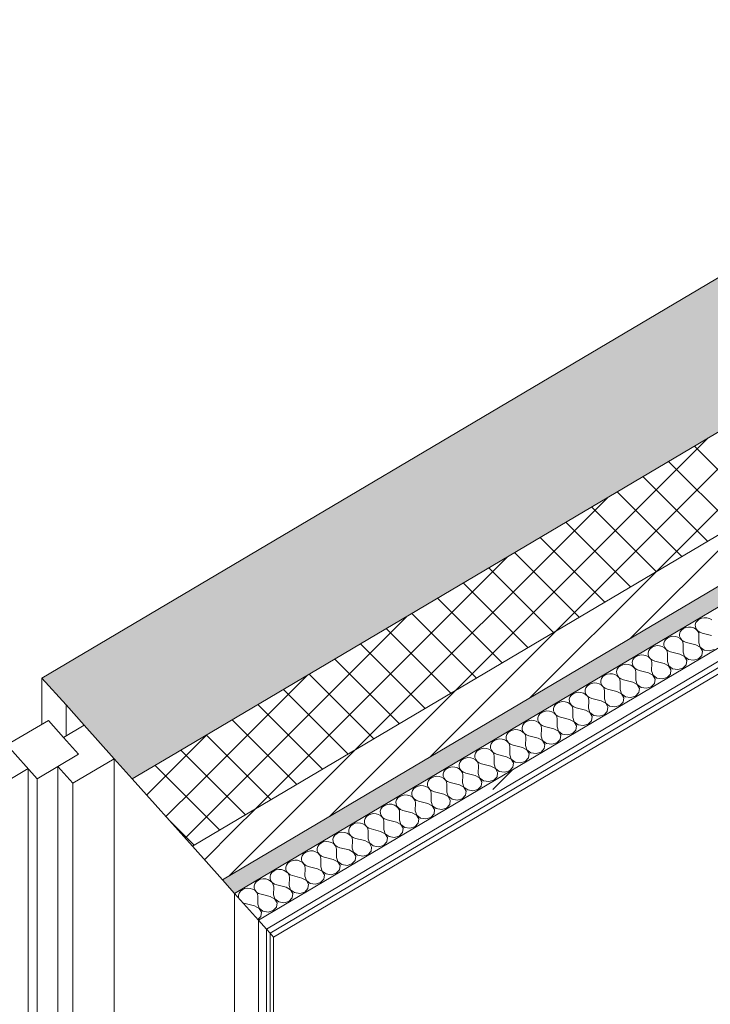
# Model space of a CAD drawing. Header units: millimetres. Extents: x -36631 to 27388, y -24993 to 6945.
# Tile 96 of 256: x -7661 to -6944, y -16953 to -15931. Entities that reach past the tile are written whole.
import ezdxf

# ---------------------------------------------------------------- set-up
doc = ezdxf.new("R2010")
doc.units = ezdxf.units.MM
doc.header["$MEASUREMENT"] = 0
doc.linetypes.add('Wipeout_Contour', pattern=[1000, 0, -1000])
for name, color, linetype in [('12_FAÇ_Façana', 7, 'Continuous'), ('Nuevo_08_E_Envans secs', 7, 'Continuous'), ('Nuevo_Ventanas Archicad', 7, 'Continuous')]:
    doc.layers.add(name, color=color, linetype=linetype)
for name, color, linetype, lineweight, true_color in [('12_FAÇ_Façana_Pluma_Nº__102', 7, 'Continuous', 5, 0xcccccc), ('12_FAÇ_Façana_Pluma_Nº__174', 7, 'Continuous', 13, 0xe4ad2c), ('12_FAÇ_Façana_Pluma_Nº__176', 7, 'Continuous', 15, 0x93a0c6), ('Nuevo_08_E_Envans secs_Pluma_Nº__102', 7, 'Continuous', 5, 0xcccccc), ('Nuevo_08_E_Envans secs_Pluma_Nº__171', 171, 'Continuous', 13, 0xaaaaff), ('Nuevo_08_E_Envans secs_Pluma_Nº__177', 7, 'Continuous', 15, 0xf7e046)]:
    doc.layers.add(name, color=color, linetype=linetype, lineweight=lineweight, true_color=true_color)
for name, color, linetype, lineweight in [('12_FAÇ_Façana_Pluma_Nº__2', 8, 'Continuous', 5), ('12_FAÇ_Façana_Pluma_Nº__47', 7, 'Continuous', 20), ('12_FAÇ_Façana_Pluma_Nº__7', 7, 'Continuous', 5), ('Nuevo_08_E_Envans secs_Pluma_Nº__1', 7, 'Continuous', 5), ('Nuevo_08_E_Envans secs_Pluma_Nº__47', 7, 'Continuous', 20), ('Nuevo_Ventanas Archicad_Pluma_Nº__1', 7, 'Continuous', 5), ('Nuevo_Ventanas Archicad_Pluma_Nº__47', 7, 'Continuous', 20)]:
    doc.layers.add(name, color=color, linetype=linetype, lineweight=lineweight)
pattern_1 = [(45, (0, 0), (-21.213203, 21.213203), []), (135, (0, 0), (21.213203, 21.213203), [])]
pattern_2 = [(45, (0, 0), (-21.213203, 21.213203), [])]
pattern_3 = [(45, (0, 0), (-183.8478, 183.8478), [195, -65]), (45, (7e-14, 183.85), (-183.8478, 183.8478), [195, -65])]

# ---------------------------------------------------------------- blocks, each defined once
blk = doc.blocks.new('Elem Sección_101_1')
at = {"layer": '12_FAÇ_Façana_Pluma_Nº__102', "linetype": 'Continuous', "lineweight": 0, "true_color": 0xe5e5e5}
blk.add_hatch(color=254, dxfattribs=at).paths.add_polyline_path([(-7637.7, -16614.3), (-7612.7, -16642.2), (-7573.5, -16619), (-7504.8, -16695.8), (-4664.7, -15013.9), (-4758.4, -14909.1)])
at = {"layer": '12_FAÇ_Façana_Pluma_Nº__174', "linetype": 'Continuous', "lineweight": 13, "true_color": 0xe4ad2c}
h = blk.add_hatch(dxfattribs=at)
h.set_pattern_fill('SATE_Aislamiento_0001', color=42, style=0, pattern_type=2)
h.set_pattern_definition(pattern_1)
h.paths.add_polyline_path([(-7504.8, -16695.8), (-7442.4, -16765.7), (-4602.3, -15083.8), (-4664.7, -15013.9)])
at = {"layer": '12_FAÇ_Façana_Pluma_Nº__176', "linetype": 'Continuous', "lineweight": 0, "true_color": 0x495063}
blk.add_hatch(color=251, dxfattribs=at).paths.add_polyline_path([(-7411.2, -16800.6), (-7398.7, -16814.6), (-4558.6, -15132.7), (-4571.1, -15118.7)])
at = {"layer": '12_FAÇ_Façana_Pluma_Nº__2', "linetype": 'Continuous', "lineweight": 5}
h = blk.add_hatch(dxfattribs=at)
h.set_pattern_fill('Ceramic_0001', color=8, style=0, pattern_type=2)
h.set_pattern_definition(pattern_2)
h.paths.add_polyline_path([(-7442.4, -16765.7), (-7411.2, -16800.6), (-4571.1, -15118.7), (-4602.3, -15083.8)])
at = {"layer": '12_FAÇ_Façana_Pluma_Nº__47', "color": 7, "linetype": 'Continuous', "lineweight": 20}
blk.add_line((-7637.7, -16662.4), (-7637.7, -16614.3), dxfattribs=at)
at = {"layer": '12_FAÇ_Façana_Pluma_Nº__7', "color": 7, "linetype": 'Continuous', "lineweight": 5}
for p, q in [((-4758.4, -14909.1), (-7637.7, -16614.3)), ((-4664.7, -15013.9), (-7504.8, -16695.8)), ((-4602.3, -15083.8), (-7442.4, -16765.7)), ((-4571.1, -15118.7), (-7411.2, -16800.6)), ((-7637.7, -16614.3), (-7612.7, -16642.2))]:
    blk.add_line(p, q, dxfattribs=at)
blk = doc.blocks.new('Elem Sección_110_1')
at = {"layer": '12_FAÇ_Façana_Pluma_Nº__102', "linetype": 'Continuous', "lineweight": 0, "true_color": 0xe5e5e5}
blk.add_hatch(color=254, dxfattribs=at).paths.add_polyline_path([(-7504.8, -16695.8), (-7573.5, -16619), (-7612.7, -16642.2), (-7544.1, -16719.1)])
at = {"layer": '12_FAÇ_Façana_Pluma_Nº__174', "linetype": 'Continuous', "lineweight": 13, "true_color": 0xe4ad2c}
h = blk.add_hatch(dxfattribs=at)
h.set_pattern_fill('SATE_Aislamiento_0001', color=42, style=0, pattern_type=2)
h.set_pattern_definition(pattern_1)
h.paths.add_polyline_path([(-7442.4, -16765.7), (-7504.8, -16695.8), (-7544.1, -16719.1), (-7481.6, -16788.9)])
at = {"layer": '12_FAÇ_Façana_Pluma_Nº__176', "linetype": 'Continuous', "lineweight": 0, "true_color": 0x495063}
blk.add_hatch(color=251, dxfattribs=at).paths.add_polyline_path([(-7437.9, -16837.8), (-7398.7, -16814.6), (-7411.2, -16800.6), (-7450.4, -16823.8)])
at = {"layer": '12_FAÇ_Façana_Pluma_Nº__2', "linetype": 'Continuous', "lineweight": 5}
h = blk.add_hatch(dxfattribs=at)
h.set_pattern_fill('Ceramic_0001', color=8, style=0, pattern_type=2)
h.set_pattern_definition(pattern_2)
h.paths.add_polyline_path([(-7411.2, -16800.6), (-7442.4, -16765.7), (-7481.6, -16788.9), (-7450.4, -16823.8)])
at = {"layer": '12_FAÇ_Façana_Pluma_Nº__7', "color": 7, "linetype": 'Continuous', "lineweight": 5}
for p, q in [((-7504.8, -16695.8), (-7544.1, -16719.1)), ((-7442.4, -16765.7), (-7481.6, -16788.9)), ((-7411.2, -16800.6), (-7450.4, -16823.8))]:
    blk.add_line(p, q, dxfattribs=at)
at = {"layer": '12_FAÇ_Façana_Pluma_Nº__7', "color": 7, "linetype": 'Continuous', "lineweight": 5, "flags": 128}
blk.add_lwpolyline([(-7612.7, -16642.2), (-7594, -16663.2), (-7562.8, -16698.1), (-7544.1, -16719.1), (-7481.6, -16788.9), (-7450.4, -16823.8), (-7437.9, -16837.8)], dxfattribs=at)
blk = doc.blocks.new('Elem Sección_111_1')
at = {"layer": 'Nuevo_Ventanas Archicad', "linetype": 'Continuous', "lineweight": 0, "true_color": 0x000000}
h = blk.add_hatch(dxfattribs=at)
h.set_pattern_fill('Hormigón_en_Masa_0001', color=18, style=0, pattern_type=2)
h.set_pattern_definition([(0, (0, 0), (0, 779.423), [48.75, -401.25]), (0, (225, 389.7), (0, 779.423), [48.75, -401.25]), (60, (0, 0), (-675, 389.71), [48.75, -401.25]), (60, (450, 0), (-675, 389.71), [48.75, -401.25]), (120, (48.75, 0), (675, 389.71), [48.75, -401.25]), (120, (498.75, 0), (675, 389.71), [48.75, -401.25]), (0, (0, 75), (0, 150), [0, -150, 0, -225]), (45, (75, 75), (-106.066, 106.066), [0, -112.5, 0, -187.5])])
h.paths.add_polyline_path([(-7599.8, -16693.4), (-7631, -16658.4), (-7674, -16683.8), (-7642.7, -16718.8)])
at = {"layer": 'Nuevo_Ventanas Archicad_Pluma_Nº__1', "color": 7, "linetype": 'Continuous', "lineweight": 5}
for p, q in [((-7631, -16658.4), (-7674, -16683.8)), ((-7594, -16663.2), (-7615.4, -16675.9)), ((-7674, -16683.8), (-7642.7, -16718.8)), ((-7621.3, -16706.1), (-7621.3, -17009.2)), ((-7621.3, -16706.1), (-7605.7, -16723.5)), ((-7562.8, -16698.1), (-7605.7, -16723.5)), ((-7562.8, -17400.4), (-7562.8, -16698.1)), ((-8553.2, -17241.9), (-7652.1, -16708.3)), ((-7652.1, -17000.4), (-7652.1, -16708.3)), ((-7642.7, -16718.8), (-7642.7, -17010.9)), ((-7605.7, -16723.5), (-7605.7, -17026.7))]:
    blk.add_line(p, q, dxfattribs=at)
at = {"layer": 'Nuevo_Ventanas Archicad_Pluma_Nº__1', "color": 7, "linetype": 'Continuous', "lineweight": 5, "flags": 128}
for points in [[(-7631, -16658.4), (-7615.4, -16675.9), (-7599.8, -16693.4)], [(-7599.8, -16693.4), (-7621.3, -16706.1), (-7642.7, -16718.8)]]:
    blk.add_lwpolyline(points, dxfattribs=at)
at = {"layer": 'Nuevo_Ventanas Archicad_Pluma_Nº__47', "color": 7, "linetype": 'Continuous', "lineweight": 20}
for p, q in [((-7612.7, -16674.3), (-7612.7, -16642.2)), ((-7437.9, -16837.8), (-7437.9, -17562.3))]:
    blk.add_line(p, q, dxfattribs=at)
blk = doc.blocks.new('*X367')
at = {"layer": 'Nuevo_08_E_Envans secs_Pluma_Nº__102', "color": 254, "linetype": 'Continuous', "lineweight": 5, "true_color": 0xcccccc}
for p, q in [((-6957.7, -16554.8), (-6959.1, -16556.8)), ((-6955.7, -16553.2), (-6957.7, -16554.8)), ((-6953.2, -16552.2), (-6955.7, -16553.2)), ((-6950.5, -16551.7), (-6953.2, -16552.2)), ((-6947.7, -16551.8), (-6950.5, -16551.7)), ((-6945.1, -16552.6), (-6947.7, -16551.8)), ((-6942.8, -16553.9), (-6945.1, -16552.6)), ((-6974, -16564.5), (-6975.4, -16566.5)), ((-6972, -16562.9), (-6974, -16564.5)), ((-6969.6, -16561.8), (-6972, -16562.9)), ((-6966.8, -16561.4), (-6969.6, -16561.8)), ((-6964.1, -16561.5), (-6966.8, -16561.4)), ((-6961.4, -16562.3), (-6964.1, -16561.5)), ((-6959.2, -16563.6), (-6961.4, -16562.3)), ((-6959.1, -16556.8), (-6959.8, -16559)), ((-6959.8, -16559), (-6959.7, -16561.2)), ((-6959.7, -16561.2), (-6958.9, -16563.4)), ((-6957.4, -16565.3), (-6959.2, -16563.6)), ((-6958.9, -16563.4), (-6957.3, -16565.3)), ((-6990.4, -16574.2), (-6991.8, -16576.1)), ((-6988.4, -16572.6), (-6990.4, -16574.2)), ((-6985.9, -16571.5), (-6988.4, -16572.6)), ((-6983.2, -16571), (-6985.9, -16571.5)), ((-6980.4, -16571.2), (-6983.2, -16571)), ((-6977.8, -16571.9), (-6980.4, -16571.2)), ((-6975.5, -16573.3), (-6977.8, -16571.9)), ((-6975.4, -16566.5), (-6976.1, -16568.7)), ((-6976.1, -16568.7), (-6976.1, -16570.9)), ((-6976.1, -16570.9), (-6975.2, -16573.1)), ((-6973.8, -16575), (-6975.5, -16573.3)), ((-6975.2, -16573.1), (-6973.7, -16575)), ((-6972.7, -16577.1), (-6973.8, -16575)), ((-6973.7, -16575), (-6971.6, -16576.5)), ((-6956.3, -16567.4), (-6957.4, -16565.3)), ((-6957.3, -16565.3), (-6955.2, -16566.8)), ((-6956, -16569.7), (-6956.3, -16567.4)), ((-6956.1, -16577.9), (-6956, -16569.7)), ((-6955.2, -16566.8), (-6952.7, -16567.7)), ((-6943, -16570.2), (-6952.7, -16567.7)), ((-7006.7, -16583.9), (-7008.1, -16585.8)), ((-7004.7, -16582.3), (-7006.7, -16583.9)), ((-7002.3, -16581.2), (-7004.7, -16582.3)), ((-6999.5, -16580.7), (-7002.3, -16581.2)), ((-6996.8, -16580.9), (-6999.5, -16580.7)), ((-6994.1, -16581.6), (-6996.8, -16580.9)), ((-6991.8, -16582.9), (-6994.1, -16581.6)), ((-6991.8, -16576.1), (-6992.5, -16578.3)), ((-6992.5, -16578.3), (-6992.4, -16580.6)), ((-6992.4, -16580.6), (-6991.6, -16582.8)), ((-6990.1, -16584.7), (-6991.8, -16582.9)), ((-6991.6, -16582.8), (-6990, -16584.7)), ((-6989, -16586.8), (-6990.1, -16584.7)), ((-6990, -16584.7), (-6987.9, -16586.2)), ((-6972.3, -16579.4), (-6972.7, -16577.1)), ((-6972.5, -16587.6), (-6972.3, -16579.4)), ((-6971.6, -16576.5), (-6969.1, -16577.4)), ((-6959.4, -16579.8), (-6969.1, -16577.4)), ((-6954.8, -16582.3), (-6959.4, -16579.8)), ((-6956.1, -16577.9), (-6954.7, -16582.3)), ((-6952.4, -16586.4), (-6954.8, -16582.3)), ((-6954.7, -16582.3), (-6950.7, -16585.3)), ((-6950.7, -16585.3), (-6945.3, -16586.2)), ((-6945.3, -16586.2), (-6940.1, -16584.7)), ((-7024.5, -16595.5), (-7025.2, -16597.7)), ((-7023.1, -16593.5), (-7024.5, -16595.5)), ((-7021.1, -16592), (-7023.1, -16593.5)), ((-7018.6, -16590.9), (-7021.1, -16592)), ((-7015.9, -16590.4), (-7018.6, -16590.9)), ((-7013.1, -16590.5), (-7015.9, -16590.4)), ((-7010.5, -16591.3), (-7013.1, -16590.5)), ((-7008.2, -16592.6), (-7010.5, -16591.3)), ((-7008.1, -16585.8), (-7008.8, -16588)), ((-7008.8, -16588), (-7008.7, -16590.3)), ((-7008.7, -16590.3), (-7007.9, -16592.4)), ((-7006.4, -16594.4), (-7008.2, -16592.6)), ((-7007.9, -16592.4), (-7006.4, -16594.3)), ((-7006.4, -16594.3), (-7004.3, -16595.8)), ((-7005.4, -16596.5), (-7006.4, -16594.4)), ((-6988.7, -16589), (-6989, -16586.8)), ((-6988.8, -16597.3), (-6988.7, -16589)), ((-6987.9, -16586.2), (-6985.4, -16587.1)), ((-6975.7, -16589.5), (-6985.4, -16587.1)), ((-6971.1, -16592), (-6975.7, -16589.5)), ((-6972.5, -16587.6), (-6971, -16591.9)), ((-6968.7, -16596), (-6971.1, -16592)), ((-6971, -16591.9), (-6967, -16595)), ((-6967, -16595), (-6961.6, -16595.9)), ((-6961.6, -16595.9), (-6956.4, -16594.4)), ((-6956.4, -16594.4), (-6953, -16590.8)), ((-6953, -16590.8), (-6952.4, -16586.4)), ((-7040.8, -16605.2), (-7041.5, -16607.4)), ((-7039.4, -16603.2), (-7040.8, -16605.2)), ((-7037.4, -16601.6), (-7039.4, -16603.2)), ((-7035, -16600.6), (-7037.4, -16601.6)), ((-7032.2, -16600.1), (-7035, -16600.6)), ((-7029.4, -16600.2), (-7032.2, -16600.1)), ((-7026.8, -16601), (-7029.4, -16600.2)), ((-7024.5, -16602.3), (-7026.8, -16601)), ((-7025.2, -16597.7), (-7025.1, -16600)), ((-7025.1, -16600), (-7024.3, -16602.1)), ((-7022.8, -16604.1), (-7024.5, -16602.3)), ((-7024.3, -16602.1), (-7022.7, -16604)), ((-7021.7, -16606.2), (-7022.8, -16604.1)), ((-7022.7, -16604), (-7020.6, -16605.5)), ((-7020.6, -16605.5), (-7018.1, -16606.5)), ((-7005, -16598.7), (-7005.4, -16596.5)), ((-7005.2, -16607), (-7005, -16598.7)), ((-7004.3, -16595.8), (-7001.7, -16596.8)), ((-6992.1, -16599.2), (-7001.7, -16596.8)), ((-6987.5, -16601.7), (-6992.1, -16599.2)), ((-6988.8, -16597.3), (-6987.4, -16601.6)), ((-6985.1, -16605.7), (-6987.5, -16601.7)), ((-6987.4, -16601.6), (-6983.4, -16604.7)), ((-6985.7, -16610.2), (-6985.1, -16605.7)), ((-6983.4, -16604.7), (-6978, -16605.6)), ((-6978, -16605.6), (-6972.8, -16604)), ((-6972.8, -16604), (-6969.4, -16600.5)), ((-6969.4, -16600.5), (-6968.7, -16596)), ((-7057.2, -16614.9), (-7057.9, -16617.1)), ((-7055.8, -16612.9), (-7057.2, -16614.9)), ((-7053.8, -16611.3), (-7055.8, -16612.9)), ((-7051.3, -16610.2), (-7053.8, -16611.3)), ((-7048.6, -16609.8), (-7051.3, -16610.2)), ((-7045.8, -16609.9), (-7048.6, -16609.8)), ((-7043.2, -16610.7), (-7045.8, -16609.9)), ((-7040.9, -16612), (-7043.2, -16610.7)), ((-7041.5, -16607.4), (-7041.4, -16609.6)), ((-7041.4, -16609.6), (-7040.6, -16611.8)), ((-7039.1, -16613.7), (-7040.9, -16612)), ((-7040.6, -16611.8), (-7039.1, -16613.7)), ((-7038.1, -16615.8), (-7039.1, -16613.7)), ((-7039.1, -16613.7), (-7037, -16615.2)), ((-7037.7, -16618.1), (-7038.1, -16615.8)), ((-7037, -16615.2), (-7034.4, -16616.2)), ((-7024.8, -16618.6), (-7034.4, -16616.2)), ((-7021.4, -16608.4), (-7021.7, -16606.2)), ((-7021.5, -16616.6), (-7021.4, -16608.4)), ((-7008.4, -16608.9), (-7018.1, -16606.5)), ((-7003.8, -16611.3), (-7008.4, -16608.9)), ((-7005.2, -16607), (-7003.7, -16611.3)), ((-7001.4, -16615.4), (-7003.8, -16611.3)), ((-7003.7, -16611.3), (-6999.7, -16614.4)), ((-7002.1, -16619.9), (-7001.4, -16615.4)), ((-6999.7, -16614.4), (-6994.3, -16615.3)), ((-6994.3, -16615.3), (-6989.1, -16613.7)), ((-6989.1, -16613.7), (-6985.7, -16610.2)), ((-7073.5, -16624.5), (-7074.2, -16626.7)), ((-7072.1, -16622.6), (-7073.5, -16624.5)), ((-7070.1, -16621), (-7072.1, -16622.6)), ((-7067.6, -16619.9), (-7070.1, -16621)), ((-7064.9, -16619.4), (-7067.6, -16619.9)), ((-7062.1, -16619.6), (-7064.9, -16619.4)), ((-7059.5, -16620.3), (-7062.1, -16619.6)), ((-7057.2, -16621.7), (-7059.5, -16620.3)), ((-7057.9, -16617.1), (-7057.8, -16619.3)), ((-7057.8, -16619.3), (-7057, -16621.5)), ((-7055.5, -16623.4), (-7057.2, -16621.7)), ((-7057, -16621.5), (-7055.4, -16623.4)), ((-7054.4, -16625.5), (-7055.5, -16623.4)), ((-7055.4, -16623.4), (-7053.3, -16624.9)), ((-7054.1, -16627.8), (-7054.4, -16625.5)), ((-7053.3, -16624.9), (-7050.8, -16625.8)), ((-7041.1, -16628.3), (-7050.8, -16625.8)), ((-7037.9, -16626.3), (-7037.7, -16618.1)), ((-7037.9, -16626.3), (-7036.4, -16630.7)), ((-7020.1, -16621), (-7024.8, -16618.6)), ((-7021.5, -16616.6), (-7020.1, -16621)), ((-7020.1, -16621), (-7016.1, -16624.1)), ((-7017.8, -16625.1), (-7020.1, -16621)), ((-7018.4, -16629.5), (-7017.8, -16625.1)), ((-7016.1, -16624.1), (-7010.6, -16625)), ((-7010.6, -16625), (-7005.5, -16623.4)), ((-7005.5, -16623.4), (-7002.1, -16619.9)), ((-7089.9, -16634.2), (-7090.6, -16636.4)), ((-7090.6, -16636.4), (-7090.5, -16638.7)), ((-7088.5, -16632.3), (-7089.9, -16634.2)), ((-7086.5, -16630.7), (-7088.5, -16632.3)), ((-7084, -16629.6), (-7086.5, -16630.7)), ((-7081.3, -16629.1), (-7084, -16629.6)), ((-7078.5, -16629.3), (-7081.3, -16629.1)), ((-7075.9, -16630), (-7078.5, -16629.3)), ((-7073.6, -16631.3), (-7075.9, -16630)), ((-7074.2, -16626.7), (-7074.1, -16629)), ((-7074.1, -16629), (-7073.3, -16631.2)), ((-7071.8, -16633.1), (-7073.6, -16631.3)), ((-7073.3, -16631.2), (-7071.8, -16633.1)), ((-7070.8, -16635.2), (-7071.8, -16633.1)), ((-7071.8, -16633.1), (-7069.7, -16634.6)), ((-7070.4, -16637.5), (-7070.8, -16635.2)), ((-7069.7, -16634.6), (-7067.1, -16635.5)), ((-7057.5, -16637.9), (-7067.1, -16635.5)), ((-7054.2, -16636), (-7054.1, -16627.8)), ((-7054.2, -16636), (-7052.8, -16640.3)), ((-7036.5, -16630.7), (-7041.1, -16628.3)), ((-7034.1, -16634.8), (-7036.5, -16630.7)), ((-7036.4, -16630.7), (-7032.4, -16633.7)), ((-7034.7, -16639.2), (-7034.1, -16634.8)), ((-7032.4, -16633.7), (-7027, -16634.6)), ((-7027, -16634.6), (-7021.8, -16633.1)), ((-7021.8, -16633.1), (-7018.4, -16629.5)), ((-7106.2, -16643.9), (-7106.9, -16646.1)), ((-7106.9, -16646.1), (-7106.8, -16648.4)), ((-7104.8, -16641.9), (-7106.2, -16643.9)), ((-7102.8, -16640.4), (-7104.8, -16641.9)), ((-7100.3, -16639.3), (-7102.8, -16640.4)), ((-7097.6, -16638.8), (-7100.3, -16639.3)), ((-7094.8, -16639), (-7097.6, -16638.8)), ((-7092.2, -16639.7), (-7094.8, -16639)), ((-7089.9, -16641), (-7092.2, -16639.7)), ((-7090.5, -16638.7), (-7089.6, -16640.9)), ((-7088.2, -16642.8), (-7089.9, -16641)), ((-7089.6, -16640.9), (-7088.1, -16642.7)), ((-7087.1, -16644.9), (-7088.2, -16642.8)), ((-7088.1, -16642.7), (-7086, -16644.2)), ((-7086.8, -16647.1), (-7087.1, -16644.9)), ((-7086, -16644.2), (-7083.5, -16645.2)), ((-7073.8, -16647.6), (-7083.5, -16645.2)), ((-7070.6, -16645.7), (-7070.4, -16637.5)), ((-7070.6, -16645.7), (-7069.1, -16650)), ((-7052.8, -16640.4), (-7057.5, -16637.9)), ((-7052.8, -16640.3), (-7048.8, -16643.4)), ((-7050.5, -16644.4), (-7052.8, -16640.4)), ((-7051.1, -16648.9), (-7050.5, -16644.4)), ((-7048.8, -16643.4), (-7043.3, -16644.3)), ((-7043.3, -16644.3), (-7038.2, -16642.8)), ((-7038.2, -16642.8), (-7034.7, -16639.2)), ((-7122.6, -16653.6), (-7123.2, -16655.8)), ((-7123.2, -16655.8), (-7123.2, -16658)), ((-7121.2, -16651.6), (-7122.6, -16653.6)), ((-7119.2, -16650), (-7121.2, -16651.6)), ((-7116.7, -16649), (-7119.2, -16650)), ((-7114, -16648.5), (-7116.7, -16649)), ((-7111.2, -16648.6), (-7114, -16648.5)), ((-7108.6, -16649.4), (-7111.2, -16648.6)), ((-7106.3, -16650.7), (-7108.6, -16649.4)), ((-7106.8, -16648.4), (-7106, -16650.5)), ((-7104.5, -16652.5), (-7106.3, -16650.7)), ((-7106, -16650.5), (-7104.5, -16652.4)), ((-7104.5, -16652.4), (-7102.4, -16653.9)), ((-7103.4, -16654.6), (-7104.5, -16652.5)), ((-7103.1, -16656.8), (-7103.4, -16654.6)), ((-7103.2, -16665), (-7103.1, -16656.8)), ((-7102.4, -16653.9), (-7099.8, -16654.9)), ((-7090.2, -16657.3), (-7099.8, -16654.9)), ((-7086.9, -16655.4), (-7086.8, -16647.1)), ((-7086.9, -16655.4), (-7085.5, -16659.7)), ((-7069.2, -16650.1), (-7073.8, -16647.6)), ((-7066.8, -16654.1), (-7069.2, -16650.1)), ((-7069.1, -16650), (-7065.1, -16653.1)), ((-7067.4, -16658.6), (-7066.8, -16654.1)), ((-7065.1, -16653.1), (-7059.7, -16654)), ((-7059.7, -16654), (-7054.5, -16652.4)), ((-7054.5, -16652.4), (-7051.1, -16648.9)), ((-7138.9, -16663.3), (-7139.6, -16665.5)), ((-7139.6, -16665.5), (-7139.5, -16667.7)), ((-7137.5, -16661.3), (-7138.9, -16663.3)), ((-7135.5, -16659.7), (-7137.5, -16661.3)), ((-7133, -16658.7), (-7135.5, -16659.7)), ((-7130.3, -16658.2), (-7133, -16658.7)), ((-7127.5, -16658.3), (-7130.3, -16658.2)), ((-7124.9, -16659.1), (-7127.5, -16658.3)), ((-7122.6, -16660.4), (-7124.9, -16659.1)), ((-7123.2, -16658), (-7122.3, -16660.2)), ((-7120.9, -16662.1), (-7122.6, -16660.4)), ((-7122.3, -16660.2), (-7120.8, -16662.1)), ((-7119.8, -16664.2), (-7120.9, -16662.1)), ((-7120.8, -16662.1), (-7118.7, -16663.6)), ((-7119.4, -16666.5), (-7119.8, -16664.2)), ((-7119.6, -16674.7), (-7119.4, -16666.5)), ((-7118.7, -16663.6), (-7116.2, -16664.6)), ((-7106.5, -16667), (-7116.2, -16664.6)), ((-7101.9, -16669.4), (-7106.5, -16667)), ((-7103.2, -16665), (-7101.8, -16669.4)), ((-7085.5, -16659.7), (-7090.2, -16657.3)), ((-7085.5, -16659.7), (-7081.4, -16662.8)), ((-7083.2, -16663.8), (-7085.5, -16659.7)), ((-7083.8, -16668.3), (-7083.2, -16663.8)), ((-7081.4, -16662.8), (-7076, -16663.7)), ((-7076, -16663.7), (-7070.9, -16662.1)), ((-7070.9, -16662.1), (-7067.4, -16658.6)), ((-7155.3, -16672.9), (-7155.9, -16675.1)), ((-7155.9, -16675.1), (-7155.9, -16677.4)), ((-7155.9, -16677.4), (-7155, -16679.6)), ((-7153.9, -16671), (-7155.3, -16672.9)), ((-7151.8, -16669.4), (-7153.9, -16671)), ((-7149.4, -16668.3), (-7151.8, -16669.4)), ((-7146.7, -16667.9), (-7149.4, -16668.3)), ((-7143.9, -16668), (-7146.7, -16667.9)), ((-7141.2, -16668.7), (-7143.9, -16668)), ((-7139, -16670.1), (-7141.2, -16668.7)), ((-7139.5, -16667.7), (-7138.7, -16669.9)), ((-7137.2, -16671.8), (-7139, -16670.1)), ((-7138.7, -16669.9), (-7137.2, -16671.8)), ((-7136.1, -16673.9), (-7137.2, -16671.8)), ((-7137.2, -16671.8), (-7135.1, -16673.3)), ((-7135.8, -16676.2), (-7136.1, -16673.9)), ((-7135.9, -16684.4), (-7135.8, -16676.2)), ((-7135.1, -16673.3), (-7132.5, -16674.2)), ((-7122.9, -16676.7), (-7132.5, -16674.2)), ((-7118.2, -16679.1), (-7122.9, -16676.7)), ((-7119.6, -16674.7), (-7118.2, -16679.1)), ((-7099.5, -16673.5), (-7101.9, -16669.4)), ((-7101.8, -16669.4), (-7097.8, -16672.5)), ((-7100.1, -16678), (-7099.5, -16673.5)), ((-7097.8, -16672.5), (-7092.4, -16673.4)), ((-7092.4, -16673.4), (-7087.2, -16671.8)), ((-7087.2, -16671.8), (-7083.8, -16668.3)), ((-7179.4, -16687.2), (-7182.1, -16687.7)), ((-7176.6, -16687.4), (-7179.4, -16687.2)), ((-7173.9, -16688.1), (-7176.6, -16687.4)), ((-7171.6, -16682.6), (-7172.3, -16684.8)), ((-7172.3, -16684.8), (-7172.2, -16687.1)), ((-7172.2, -16687.1), (-7171.4, -16689.3)), ((-7170.2, -16680.7), (-7171.6, -16682.6)), ((-7168.2, -16679.1), (-7170.2, -16680.7)), ((-7165.7, -16678), (-7168.2, -16679.1)), ((-7163, -16677.5), (-7165.7, -16678)), ((-7160.2, -16677.7), (-7163, -16677.5)), ((-7157.6, -16678.4), (-7160.2, -16677.7)), ((-7155.3, -16679.7), (-7157.6, -16678.4)), ((-7153.6, -16681.5), (-7155.3, -16679.7)), ((-7155, -16679.6), (-7153.5, -16681.5)), ((-7152.5, -16683.6), (-7153.6, -16681.5)), ((-7153.5, -16681.5), (-7151.4, -16683)), ((-7152.1, -16685.9), (-7152.5, -16683.6)), ((-7152.3, -16694.1), (-7152.1, -16685.9)), ((-7151.4, -16683), (-7148.9, -16683.9)), ((-7139.2, -16686.3), (-7148.9, -16683.9)), ((-7134.6, -16688.8), (-7139.2, -16686.3)), ((-7135.9, -16684.4), (-7134.5, -16688.7)), ((-7119.9, -16691.2), (-7116.5, -16687.6)), ((-7118.2, -16679.1), (-7114.1, -16682.1)), ((-7115.9, -16683.2), (-7118.2, -16679.1)), ((-7116.5, -16687.6), (-7115.9, -16683.2)), ((-7114.1, -16682.1), (-7108.7, -16683)), ((-7108.7, -16683), (-7103.5, -16681.5)), ((-7103.5, -16681.5), (-7100.1, -16678)), ((-7198.4, -16697.4), (-7200.9, -16698.4)), ((-7195.7, -16696.9), (-7198.4, -16697.4)), ((-7192.9, -16697), (-7195.7, -16696.9)), ((-7190.3, -16697.8), (-7192.9, -16697)), ((-7188, -16699.1), (-7190.3, -16697.8)), ((-7187.9, -16692.3), (-7188.6, -16694.5)), ((-7188.6, -16694.5), (-7188.6, -16696.8)), ((-7188.6, -16696.8), (-7187.7, -16698.9)), ((-7186.5, -16690.3), (-7187.9, -16692.3)), ((-7184.5, -16688.8), (-7186.5, -16690.3)), ((-7182.1, -16687.7), (-7184.5, -16688.8)), ((-7171.7, -16689.4), (-7173.9, -16688.1)), ((-7169.9, -16691.2), (-7171.7, -16689.4)), ((-7171.4, -16689.3), (-7169.9, -16691.2)), ((-7168.8, -16693.3), (-7169.9, -16691.2)), ((-7169.9, -16691.2), (-7167.7, -16692.6)), ((-7168.5, -16695.5), (-7168.8, -16693.3)), ((-7168.6, -16703.8), (-7168.5, -16695.5)), ((-7167.7, -16692.6), (-7165.2, -16693.6)), ((-7155.6, -16696), (-7165.2, -16693.6)), ((-7150.9, -16698.5), (-7155.6, -16696)), ((-7152.3, -16694.1), (-7150.9, -16698.4)), ((-7136.2, -16700.9), (-7132.8, -16697.3)), ((-7132.2, -16692.8), (-7134.6, -16688.8)), ((-7134.5, -16688.7), (-7130.5, -16691.8)), ((-7132.8, -16697.3), (-7132.2, -16692.8)), ((-7130.5, -16691.8), (-7125.1, -16692.7)), ((-7125.1, -16692.7), (-7119.9, -16691.2)), ((-7217.2, -16708.1), (-7219.2, -16709.7)), ((-7214.8, -16707.1), (-7217.2, -16708.1)), ((-7212, -16706.6), (-7214.8, -16707.1)), ((-7209.3, -16706.7), (-7212, -16706.6)), ((-7206.6, -16707.5), (-7209.3, -16706.7)), ((-7204.4, -16708.8), (-7206.6, -16707.5)), ((-7204.3, -16702), (-7205, -16704.2)), ((-7205, -16704.2), (-7204.9, -16706.5)), ((-7204.9, -16706.5), (-7204.1, -16708.6)), ((-7202.9, -16700), (-7204.3, -16702)), ((-7200.9, -16698.4), (-7202.9, -16700)), ((-7186.3, -16700.9), (-7188, -16699.1)), ((-7187.7, -16698.9), (-7186.2, -16700.8)), ((-7185.2, -16703), (-7186.3, -16700.9)), ((-7186.2, -16700.8), (-7184.1, -16702.3)), ((-7184.8, -16705.2), (-7185.2, -16703)), ((-7185, -16713.4), (-7184.8, -16705.2)), ((-7184.1, -16702.3), (-7181.6, -16703.3)), ((-7171.9, -16705.7), (-7181.6, -16703.3)), ((-7167.3, -16708.1), (-7171.9, -16705.7)), ((-7168.6, -16703.8), (-7167.2, -16708.1)), ((-7167.2, -16708.1), (-7163.2, -16711.2)), ((-7152.6, -16710.5), (-7149.2, -16707)), ((-7150.9, -16698.4), (-7146.8, -16701.5)), ((-7148.6, -16702.5), (-7150.9, -16698.5)), ((-7149.2, -16707), (-7148.6, -16702.5)), ((-7146.8, -16701.5), (-7141.4, -16702.4)), ((-7141.4, -16702.4), (-7136.2, -16700.9)), ((-7233.6, -16717.8), (-7235.6, -16719.4)), ((-7231.1, -16716.7), (-7233.6, -16717.8)), ((-7228.4, -16716.3), (-7231.1, -16716.7)), ((-7225.6, -16716.4), (-7228.4, -16716.3)), ((-7223, -16717.2), (-7225.6, -16716.4)), ((-7220.7, -16718.5), (-7223, -16717.2)), ((-7220.6, -16711.7), (-7221.3, -16713.9)), ((-7221.3, -16713.9), (-7221.3, -16716.1)), ((-7221.3, -16716.1), (-7220.4, -16718.3)), ((-7219.2, -16709.7), (-7220.6, -16711.7)), ((-7220.4, -16718.3), (-7218.9, -16720.2)), ((-7202.6, -16710.6), (-7204.4, -16708.8)), ((-7204.1, -16708.6), (-7202.5, -16710.5)), ((-7201.5, -16712.6), (-7202.6, -16710.6)), ((-7202.5, -16710.5), (-7200.4, -16712)), ((-7201.2, -16714.9), (-7201.5, -16712.6)), ((-7201.3, -16723.1), (-7201.2, -16714.9)), ((-7200.4, -16712), (-7197.9, -16713)), ((-7188.3, -16715.4), (-7197.9, -16713)), ((-7183.6, -16717.8), (-7188.3, -16715.4)), ((-7185, -16713.4), (-7183.6, -16717.8)), ((-7183.6, -16717.8), (-7179.5, -16720.9)), ((-7181.3, -16721.9), (-7183.6, -16717.8)), ((-7168.9, -16720.2), (-7165.5, -16716.7)), ((-7164.9, -16712.2), (-7167.3, -16708.1)), ((-7165.5, -16716.7), (-7164.9, -16712.2)), ((-7163.2, -16711.2), (-7157.8, -16712.1)), ((-7157.8, -16712.1), (-7152.6, -16710.5)), ((-7249.9, -16727.5), (-7251.9, -16729.1)), ((-7247.5, -16726.4), (-7249.9, -16727.5)), ((-7244.7, -16725.9), (-7247.5, -16726.4)), ((-7242, -16726.1), (-7244.7, -16725.9)), ((-7239.3, -16726.8), (-7242, -16726.1)), ((-7237.1, -16728.1), (-7239.3, -16726.8)), ((-7237, -16721.3), (-7237.7, -16723.5)), ((-7237.7, -16723.5), (-7237.6, -16725.8)), ((-7237.6, -16725.8), (-7236.8, -16728)), ((-7235.3, -16729.9), (-7237.1, -16728.1)), ((-7235.6, -16719.4), (-7237, -16721.3)), ((-7236.8, -16728), (-7235.2, -16729.9)), ((-7219, -16720.2), (-7220.7, -16718.5)), ((-7217.9, -16722.3), (-7219, -16720.2)), ((-7218.9, -16720.2), (-7216.8, -16721.7)), ((-7217.5, -16724.6), (-7217.9, -16722.3)), ((-7217.7, -16732.8), (-7217.5, -16724.6)), ((-7216.8, -16721.7), (-7214.3, -16722.6)), ((-7204.6, -16725.1), (-7214.3, -16722.6)), ((-7200, -16727.5), (-7204.6, -16725.1)), ((-7201.3, -16723.1), (-7199.9, -16727.5)), ((-7197.6, -16731.6), (-7200, -16727.5)), ((-7199.9, -16727.5), (-7195.9, -16730.5)), ((-7185.3, -16729.9), (-7181.9, -16726.4)), ((-7181.9, -16726.4), (-7181.3, -16721.9)), ((-7179.5, -16720.9), (-7174.1, -16721.8)), ((-7174.1, -16721.8), (-7168.9, -16720.2)), ((-7268.3, -16738.7), (-7269.7, -16740.7)), ((-7266.3, -16737.2), (-7268.3, -16738.7)), ((-7263.8, -16736.1), (-7266.3, -16737.2)), ((-7261.1, -16735.6), (-7263.8, -16736.1)), ((-7258.3, -16735.8), (-7261.1, -16735.6)), ((-7255.7, -16736.5), (-7258.3, -16735.8)), ((-7253.4, -16737.8), (-7255.7, -16736.5)), ((-7253.3, -16731), (-7254, -16733.2)), ((-7254, -16733.2), (-7254, -16735.5)), ((-7254, -16735.5), (-7253.1, -16737.7)), ((-7251.7, -16739.6), (-7253.4, -16737.8)), ((-7251.9, -16729.1), (-7253.3, -16731)), ((-7253.1, -16737.7), (-7251.6, -16739.6)), ((-7234.2, -16732), (-7235.3, -16729.9)), ((-7235.2, -16729.9), (-7233.1, -16731.4)), ((-7233.9, -16734.3), (-7234.2, -16732)), ((-7234, -16742.5), (-7233.9, -16734.3)), ((-7233.1, -16731.4), (-7230.6, -16732.3)), ((-7220.9, -16734.7), (-7230.6, -16732.3)), ((-7216.3, -16737.2), (-7220.9, -16734.7)), ((-7217.7, -16732.8), (-7216.2, -16737.1)), ((-7214, -16741.2), (-7216.3, -16737.2)), ((-7216.2, -16737.1), (-7212.2, -16740.2)), ((-7201.6, -16739.6), (-7198.2, -16736)), ((-7198.2, -16736), (-7197.6, -16731.6)), ((-7195.9, -16730.5), (-7190.5, -16731.4)), ((-7190.5, -16731.4), (-7185.3, -16729.9)), ((-7284.6, -16748.4), (-7286, -16750.4)), ((-7282.6, -16746.8), (-7284.6, -16748.4)), ((-7280.2, -16745.8), (-7282.6, -16746.8)), ((-7277.4, -16745.3), (-7280.2, -16745.8)), ((-7274.7, -16745.4), (-7277.4, -16745.3)), ((-7272, -16746.2), (-7274.7, -16745.4)), ((-7269.7, -16747.5), (-7272, -16746.2)), ((-7269.7, -16740.7), (-7270.4, -16742.9)), ((-7270.4, -16742.9), (-7270.3, -16745.2)), ((-7270.3, -16745.2), (-7269.5, -16747.3)), ((-7268, -16749.3), (-7269.7, -16747.5)), ((-7269.5, -16747.3), (-7267.9, -16749.2)), ((-7250.6, -16741.7), (-7251.7, -16739.6)), ((-7251.6, -16739.6), (-7249.5, -16741)), ((-7250.2, -16743.9), (-7250.6, -16741.7)), ((-7250.4, -16752.2), (-7250.2, -16743.9)), ((-7249.5, -16741), (-7247, -16742)), ((-7237.3, -16744.4), (-7247, -16742)), ((-7232.7, -16746.9), (-7237.3, -16744.4)), ((-7234, -16742.5), (-7232.6, -16746.8)), ((-7230.3, -16750.9), (-7232.7, -16746.9)), ((-7232.6, -16746.8), (-7228.6, -16749.9)), ((-7218, -16749.3), (-7214.6, -16745.7)), ((-7214.6, -16745.7), (-7214, -16741.2)), ((-7212.2, -16740.2), (-7206.8, -16741.1)), ((-7206.8, -16741.1), (-7201.6, -16739.6)), ((-7301, -16758.1), (-7302.4, -16760.1)), ((-7299, -16756.5), (-7301, -16758.1)), ((-7296.5, -16755.5), (-7299, -16756.5)), ((-7293.8, -16755), (-7296.5, -16755.5)), ((-7291, -16755.1), (-7293.8, -16755)), ((-7288.4, -16755.9), (-7291, -16755.1)), ((-7286.1, -16757.2), (-7288.4, -16755.9)), ((-7286, -16750.4), (-7286.7, -16752.6)), ((-7286.7, -16752.6), (-7286.6, -16754.9)), ((-7286.6, -16754.9), (-7285.8, -16757)), ((-7284.3, -16759), (-7286.1, -16757.2)), ((-7285.8, -16757), (-7284.3, -16758.9)), ((-7284.3, -16758.9), (-7282.2, -16760.4)), ((-7283.3, -16761), (-7284.3, -16759)), ((-7266.9, -16751.4), (-7268, -16749.3)), ((-7267.9, -16749.2), (-7265.8, -16750.7)), ((-7266.6, -16753.6), (-7266.9, -16751.4)), ((-7266.7, -16761.8), (-7266.6, -16753.6)), ((-7265.8, -16750.7), (-7263.3, -16751.7)), ((-7253.6, -16754.1), (-7263.3, -16751.7)), ((-7249, -16756.5), (-7253.6, -16754.1)), ((-7250.4, -16752.2), (-7248.9, -16756.5)), ((-7246.6, -16760.6), (-7249, -16756.5)), ((-7248.9, -16756.5), (-7244.9, -16759.6)), ((-7239.5, -16760.5), (-7234.3, -16758.9)), ((-7234.3, -16758.9), (-7230.9, -16755.4)), ((-7230.9, -16755.4), (-7230.3, -16750.9)), ((-7228.6, -16749.9), (-7223.2, -16750.8)), ((-7223.2, -16750.8), (-7218, -16749.3)), ((-7317.3, -16767.8), (-7318.7, -16769.7)), ((-7315.3, -16766.2), (-7317.3, -16767.8)), ((-7312.9, -16765.1), (-7315.3, -16766.2)), ((-7310.1, -16764.7), (-7312.9, -16765.1)), ((-7307.3, -16764.8), (-7310.1, -16764.7)), ((-7304.7, -16765.6), (-7307.3, -16764.8)), ((-7302.4, -16766.9), (-7304.7, -16765.6)), ((-7302.4, -16760.1), (-7303.1, -16762.3)), ((-7303.1, -16762.3), (-7303, -16764.5)), ((-7303, -16764.5), (-7302.2, -16766.7)), ((-7300.7, -16768.6), (-7302.4, -16766.9)), ((-7302.2, -16766.7), (-7300.6, -16768.6)), ((-7299.6, -16770.7), (-7300.7, -16768.6)), ((-7300.6, -16768.6), (-7298.5, -16770.1)), ((-7282.9, -16763.3), (-7283.3, -16761)), ((-7283.1, -16771.5), (-7282.9, -16763.3)), ((-7282.2, -16760.4), (-7279.6, -16761.4)), ((-7270, -16763.8), (-7279.6, -16761.4)), ((-7265.4, -16766.2), (-7270, -16763.8)), ((-7266.7, -16761.8), (-7265.3, -16766.2)), ((-7263, -16770.3), (-7265.4, -16766.2)), ((-7265.3, -16766.2), (-7261.3, -16769.3)), ((-7261.3, -16769.3), (-7255.9, -16770.2)), ((-7255.9, -16770.2), (-7250.7, -16768.6)), ((-7250.7, -16768.6), (-7247.3, -16765.1)), ((-7247.3, -16765.1), (-7246.6, -16760.6)), ((-7244.9, -16759.6), (-7239.5, -16760.5)), ((-7335.1, -16779.4), (-7335.8, -16781.6)), ((-7333.7, -16777.5), (-7335.1, -16779.4)), ((-7331.7, -16775.9), (-7333.7, -16777.5)), ((-7329.2, -16774.8), (-7331.7, -16775.9)), ((-7326.5, -16774.3), (-7329.2, -16774.8)), ((-7323.7, -16774.5), (-7326.5, -16774.3)), ((-7321.1, -16775.2), (-7323.7, -16774.5)), ((-7318.8, -16776.6), (-7321.1, -16775.2)), ((-7318.7, -16769.7), (-7319.4, -16771.9)), ((-7319.4, -16771.9), (-7319.3, -16774.2)), ((-7319.3, -16774.2), (-7318.5, -16776.4)), ((-7317, -16778.3), (-7318.8, -16776.6)), ((-7318.5, -16776.4), (-7317, -16778.3)), ((-7316, -16780.4), (-7317, -16778.3)), ((-7317, -16778.3), (-7314.9, -16779.8)), ((-7299.3, -16773), (-7299.6, -16770.7)), ((-7299.4, -16781.2), (-7299.3, -16773)), ((-7298.5, -16770.1), (-7296, -16771)), ((-7286.3, -16773.5), (-7296, -16771)), ((-7281.7, -16775.9), (-7286.3, -16773.5)), ((-7283.1, -16771.5), (-7281.6, -16775.9)), ((-7279.3, -16780), (-7281.7, -16775.9)), ((-7281.6, -16775.9), (-7277.6, -16778.9)), ((-7277.6, -16778.9), (-7272.2, -16779.8)), ((-7272.2, -16779.8), (-7267, -16778.3)), ((-7267, -16778.3), (-7263.6, -16774.8)), ((-7263.6, -16774.8), (-7263, -16770.3)), ((-7351.4, -16789.1), (-7352.1, -16791.3)), ((-7350, -16787.1), (-7351.4, -16789.1)), ((-7348, -16785.6), (-7350, -16787.1)), ((-7345.5, -16784.5), (-7348, -16785.6)), ((-7342.8, -16784), (-7345.5, -16784.5)), ((-7340, -16784.2), (-7342.8, -16784)), ((-7337.4, -16784.9), (-7340, -16784.2)), ((-7335.1, -16786.2), (-7337.4, -16784.9)), ((-7335.8, -16781.6), (-7335.7, -16783.9)), ((-7335.7, -16783.9), (-7334.9, -16786.1)), ((-7333.4, -16788), (-7335.1, -16786.2)), ((-7334.9, -16786.1), (-7333.3, -16788)), ((-7332.3, -16790.1), (-7333.4, -16788)), ((-7333.3, -16788), (-7331.2, -16789.4)), ((-7331.2, -16789.4), (-7328.7, -16790.4)), ((-7315.6, -16782.7), (-7316, -16780.4)), ((-7315.8, -16790.9), (-7315.6, -16782.7)), ((-7314.9, -16779.8), (-7312.3, -16780.7)), ((-7302.7, -16783.1), (-7312.3, -16780.7)), ((-7298, -16785.6), (-7302.7, -16783.1)), ((-7299.4, -16781.2), (-7298, -16785.5)), ((-7298, -16785.5), (-7294, -16788.6)), ((-7295.7, -16789.7), (-7298, -16785.6)), ((-7296.3, -16794.1), (-7295.7, -16789.7)), ((-7294, -16788.6), (-7288.5, -16789.5)), ((-7288.5, -16789.5), (-7283.4, -16788)), ((-7283.4, -16788), (-7280, -16784.4)), ((-7280, -16784.4), (-7279.3, -16780)), ((-7367.8, -16798.8), (-7368.5, -16801)), ((-7366.4, -16796.8), (-7367.8, -16798.8)), ((-7364.4, -16795.3), (-7366.4, -16796.8)), ((-7361.9, -16794.2), (-7364.4, -16795.3)), ((-7359.2, -16793.7), (-7361.9, -16794.2)), ((-7356.4, -16793.8), (-7359.2, -16793.7)), ((-7353.8, -16794.6), (-7356.4, -16793.8)), ((-7351.5, -16795.9), (-7353.8, -16794.6)), ((-7352.1, -16791.3), (-7352, -16793.6)), ((-7352, -16793.6), (-7351.2, -16795.7)), ((-7349.7, -16797.7), (-7351.5, -16795.9)), ((-7351.2, -16795.7), (-7349.7, -16797.6)), ((-7349.7, -16797.6), (-7347.6, -16799.1)), ((-7348.7, -16799.8), (-7349.7, -16797.7)), ((-7348.3, -16802), (-7348.7, -16799.8)), ((-7347.6, -16799.1), (-7345, -16800.1)), ((-7335.4, -16802.5), (-7345, -16800.1)), ((-7332, -16792.3), (-7332.3, -16790.1)), ((-7332.1, -16800.6), (-7332, -16792.3)), ((-7319, -16792.8), (-7328.7, -16790.4)), ((-7314.4, -16795.3), (-7319, -16792.8)), ((-7315.8, -16790.9), (-7314.3, -16795.2)), ((-7312, -16799.3), (-7314.4, -16795.3)), ((-7314.3, -16795.2), (-7310.3, -16798.3)), ((-7312.6, -16803.8), (-7312, -16799.3)), ((-7310.3, -16798.3), (-7304.9, -16799.2)), ((-7304.9, -16799.2), (-7299.7, -16797.7)), ((-7299.7, -16797.7), (-7296.3, -16794.1)), ((-7384.1, -16808.5), (-7384.8, -16810.7)), ((-7382.7, -16806.5), (-7384.1, -16808.5)), ((-7380.7, -16804.9), (-7382.7, -16806.5)), ((-7378.2, -16803.9), (-7380.7, -16804.9)), ((-7375.5, -16803.4), (-7378.2, -16803.9)), ((-7372.7, -16803.5), (-7375.5, -16803.4)), ((-7370.1, -16804.3), (-7372.7, -16803.5)), ((-7367.8, -16805.6), (-7370.1, -16804.3)), ((-7368.5, -16801), (-7368.4, -16803.3)), ((-7368.4, -16803.3), (-7367.5, -16805.4)), ((-7366.1, -16807.4), (-7367.8, -16805.6)), ((-7367.5, -16805.4), (-7366, -16807.3)), ((-7365, -16809.5), (-7366.1, -16807.4)), ((-7366, -16807.3), (-7363.9, -16808.8)), ((-7364.7, -16811.7), (-7365, -16809.5)), ((-7363.9, -16808.8), (-7361.4, -16809.8)), ((-7351.7, -16812.2), (-7361.4, -16809.8)), ((-7348.5, -16810.2), (-7348.3, -16802)), ((-7348.5, -16810.2), (-7347, -16814.6)), ((-7330.7, -16805), (-7335.4, -16802.5)), ((-7332.1, -16800.6), (-7330.7, -16804.9)), ((-7330.7, -16804.9), (-7326.7, -16808)), ((-7328.4, -16809), (-7330.7, -16805)), ((-7329, -16813.5), (-7328.4, -16809)), ((-7326.7, -16808), (-7321.2, -16808.9)), ((-7321.2, -16808.9), (-7316.1, -16807.3)), ((-7316.1, -16807.3), (-7312.6, -16803.8)), ((-7400.5, -16818.2), (-7401.1, -16820.4)), ((-7401.1, -16820.4), (-7401.1, -16822.6)), ((-7399.1, -16816.2), (-7400.5, -16818.2)), ((-7397.1, -16814.6), (-7399.1, -16816.2)), ((-7394.6, -16813.5), (-7397.1, -16814.6)), ((-7391.9, -16813.1), (-7394.6, -16813.5)), ((-7389.1, -16813.2), (-7391.9, -16813.1)), ((-7386.5, -16814), (-7389.1, -16813.2)), ((-7384.2, -16815.3), (-7386.5, -16814)), ((-7384.8, -16810.7), (-7384.7, -16812.9)), ((-7384.7, -16812.9), (-7383.9, -16815.1)), ((-7382.4, -16817), (-7384.2, -16815.3)), ((-7383.9, -16815.1), (-7382.4, -16817)), ((-7381.3, -16819.1), (-7382.4, -16817)), ((-7382.4, -16817), (-7380.3, -16818.5)), ((-7381, -16821.4), (-7381.3, -16819.1)), ((-7380.3, -16818.5), (-7377.7, -16819.4)), ((-7368.1, -16821.9), (-7377.7, -16819.4)), ((-7364.8, -16819.9), (-7364.7, -16811.7)), ((-7364.8, -16819.9), (-7363.4, -16824.3)), ((-7347.1, -16814.6), (-7351.7, -16812.2)), ((-7344.7, -16818.7), (-7347.1, -16814.6)), ((-7347, -16814.6), (-7343, -16817.7)), ((-7345.3, -16823.2), (-7344.7, -16818.7)), ((-7343, -16817.7), (-7337.6, -16818.6)), ((-7337.6, -16818.6), (-7332.4, -16817)), ((-7332.4, -16817), (-7329, -16813.5)), ((-7416.8, -16827.8), (-7417.5, -16830)), ((-7417.5, -16830), (-7417.4, -16832.3)), ((-7415.4, -16825.9), (-7416.8, -16827.8)), ((-7413.4, -16824.3), (-7415.4, -16825.9)), ((-7410.9, -16823.2), (-7413.4, -16824.3)), ((-7408.2, -16822.7), (-7410.9, -16823.2)), ((-7405.4, -16822.9), (-7408.2, -16822.7)), ((-7402.8, -16823.6), (-7405.4, -16822.9)), ((-7400.5, -16825), (-7402.8, -16823.6)), ((-7401.1, -16822.6), (-7400.2, -16824.8)), ((-7398.8, -16826.7), (-7400.5, -16825)), ((-7400.2, -16824.8), (-7398.7, -16826.7)), ((-7397.7, -16828.8), (-7398.8, -16826.7)), ((-7398.7, -16826.7), (-7396.6, -16828.2)), ((-7397.3, -16831.1), (-7397.7, -16828.8)), ((-7396.6, -16828.2), (-7394.1, -16829.1)), ((-7384.4, -16831.5), (-7394.1, -16829.1)), ((-7381.1, -16829.6), (-7381, -16821.4)), ((-7381.1, -16829.6), (-7379.7, -16834)), ((-7363.4, -16824.3), (-7368.1, -16821.9)), ((-7363.4, -16824.3), (-7359.3, -16827.4)), ((-7361.1, -16828.4), (-7363.4, -16824.3)), ((-7361.7, -16832.8), (-7361.1, -16828.4)), ((-7359.3, -16827.4), (-7353.9, -16828.3)), ((-7353.9, -16828.3), (-7348.8, -16826.7)), ((-7348.8, -16826.7), (-7345.3, -16823.2)), ((-7433.2, -16837.5), (-7433.8, -16839.7)), ((-7433.8, -16839.7), (-7433.8, -16842)), ((-7431.8, -16835.6), (-7433.2, -16837.5)), ((-7429.7, -16834), (-7431.8, -16835.6)), ((-7427.3, -16832.9), (-7429.7, -16834)), ((-7424.6, -16832.4), (-7427.3, -16832.9)), ((-7421.8, -16832.6), (-7424.6, -16832.4)), ((-7419.1, -16833.3), (-7421.8, -16832.6)), ((-7416.9, -16834.6), (-7419.1, -16833.3)), ((-7417.4, -16832.3), (-7416.6, -16834.5)), ((-7415.1, -16836.4), (-7416.9, -16834.6)), ((-7416.6, -16834.5), (-7415.1, -16836.4)), ((-7414, -16838.5), (-7415.1, -16836.4)), ((-7415.1, -16836.4), (-7413, -16837.9)), ((-7413.7, -16840.7), (-7414, -16838.5)), ((-7413.8, -16849), (-7413.7, -16840.7)), ((-7413, -16837.9), (-7410.4, -16838.8)), ((-7400.8, -16841.2), (-7410.4, -16838.8)), ((-7397.5, -16839.3), (-7397.3, -16831.1)), ((-7397.5, -16839.3), (-7396.1, -16843.6)), ((-7379.8, -16834), (-7384.4, -16831.5)), ((-7377.4, -16838.1), (-7379.8, -16834)), ((-7379.7, -16834), (-7375.7, -16837)), ((-7378, -16842.5), (-7377.4, -16838.1)), ((-7375.7, -16837), (-7370.3, -16837.9)), ((-7370.3, -16837.9), (-7365.1, -16836.4)), ((-7365.1, -16836.4), (-7361.7, -16832.8)), ((-7433.8, -16842), (-7433.4, -16842.8)), ((-7429.2, -16847.6), (-7426.8, -16848.5)), ((-7417.1, -16850.9), (-7426.8, -16848.5)), ((-7412.5, -16853.4), (-7417.1, -16850.9)), ((-7413.8, -16849), (-7412.4, -16853.3)), ((-7396.1, -16843.7), (-7400.8, -16841.2)), ((-7396.1, -16843.6), (-7392, -16846.7)), ((-7393.8, -16847.7), (-7396.1, -16843.7)), ((-7394.4, -16852.2), (-7393.8, -16847.7)), ((-7392, -16846.7), (-7386.6, -16847.6)), ((-7386.6, -16847.6), (-7381.4, -16846.1)), ((-7381.4, -16846.1), (-7378, -16842.5)), ((-7410.1, -16857.4), (-7412.5, -16853.4)), ((-7412.4, -16853.3), (-7408.4, -16856.4)), ((-7410.7, -16861.9), (-7410.1, -16857.4)), ((-7408.4, -16856.4), (-7403, -16857.3)), ((-7403, -16857.3), (-7397.8, -16855.7)), ((-7397.8, -16855.7), (-7394.4, -16852.2)), ((-7413.7, -16864.9), (-7410.7, -16861.9))]:
    blk.add_line(p, q, dxfattribs=at)
blk = doc.blocks.new('Elem Sección_288_1')
at = {"layer": 'Nuevo_08_E_Envans secs', "lineweight": 0}
blk.add_blockref('*X367', (0, 0), dxfattribs=at)
at = {"color": 254, "linetype": 'Wipeout_Contour', "lineweight": 0, "ltscale": 68505.275972}
blk.add_wipeout([(-7413, -16865.7), (-7404.9, -16874.8), (-4525.5, -15169.7), (-4533.6, -15160.6)], dxfattribs=at).dxf.layer = 'Nuevo_08_E_Envans secs'
at = {"layer": 'Nuevo_08_E_Envans secs_Pluma_Nº__177', "linetype": 'Continuous', "lineweight": 15, "true_color": 0xf7e046}
h = blk.add_hatch(dxfattribs=at)
h.set_pattern_fill('Panellat_HPL_0001', color=53, style=0, pattern_type=2)
h.set_pattern_definition(pattern_3)
h.paths.add_polyline_path([(-7413, -16865.7), (-7404.9, -16874.8), (-4525.5, -15169.7), (-4533.6, -15160.6)])
at = {"layer": 'Nuevo_08_E_Envans secs_Pluma_Nº__47', "color": 7, "linetype": 'Continuous', "lineweight": 20}
blk.add_line((-7413, -16865.7), (-7413, -17611.5), dxfattribs=at)
at = {"color": 254, "linetype": 'Wipeout_Contour', "lineweight": 0, "ltscale": 68532.546839}
blk.add_wipeout([(-7401.1, -16879), (-7397.4, -16883.2), (-4518, -15178.1), (-4521.8, -15173.9)], dxfattribs=at).dxf.layer = 'Nuevo_08_E_Envans secs'
at = {"layer": 'Nuevo_08_E_Envans secs_Pluma_Nº__171', "linetype": 'Continuous', "lineweight": 13, "true_color": 0xaaaaff}
h = blk.add_hatch(dxfattribs=at)
h.set_pattern_fill('Panellat_HPL_0001', color=161, style=0, pattern_type=2)
h.set_pattern_definition(pattern_3)
h.paths.add_polyline_path([(-7401.1, -16879), (-7397.4, -16883.2), (-4518, -15178.1), (-4521.8, -15173.9)])
at = {"layer": 'Nuevo_08_E_Envans secs_Pluma_Nº__1', "color": 7, "linetype": 'Continuous', "lineweight": 5}
for p, q in [((-4533.6, -15160.6), (-7413, -16865.7)), ((-4525.5, -15169.7), (-7404.9, -16874.8)), ((-4521.8, -15173.9), (-7401.1, -16879)), ((-4518, -15178.1), (-7397.4, -16883.2))]:
    blk.add_line(p, q, dxfattribs=at)
at = {"layer": 'Nuevo_08_E_Envans secs_Pluma_Nº__1', "color": 7, "linetype": 'Continuous', "lineweight": 5, "flags": 128}
for points in [[(-4558.6, -15132.7), (-7398.7, -16814.6), (-7437.9, -16837.8)], [(-7437.9, -16837.8), (-7413, -16865.7), (-7404.9, -16874.8), (-7401.1, -16879), (-7397.4, -16883.2)]]:
    blk.add_lwpolyline(points, dxfattribs=at)
at = {"layer": 'Nuevo_08_E_Envans secs_Pluma_Nº__47', "color": 7, "linetype": 'Continuous', "lineweight": 20}
for p, q in [((-7404.9, -16874.8), (-7404.9, -17620.6)), ((-7401.1, -16879), (-7401.1, -17624.8)), ((-7397.4, -17629), (-7397.4, -16883.2))]:
    blk.add_line(p, q, dxfattribs=at)

msp = doc.modelspace()

# ---------------------------------------------------------------- block references
at = {"layer": '12_FAÇ_Façana', "lineweight": 0}
for name in ['Elem Sección_101_1', 'Elem Sección_110_1']:
    msp.add_blockref(name, (0, 0), dxfattribs=at)

# ---------------------------------------------------------------- next in the draw order: block references
at = {"layer": 'Nuevo_Ventanas Archicad', "lineweight": 0}
msp.add_blockref('Elem Sección_111_1', (0, 0), dxfattribs=at)

# ---------------------------------------------------------------- next in the draw order: block references
at = {"layer": 'Nuevo_08_E_Envans secs', "lineweight": 0}
msp.add_blockref('Elem Sección_288_1', (0, 0), dxfattribs=at)

doc.saveas('drawing.dxf')
